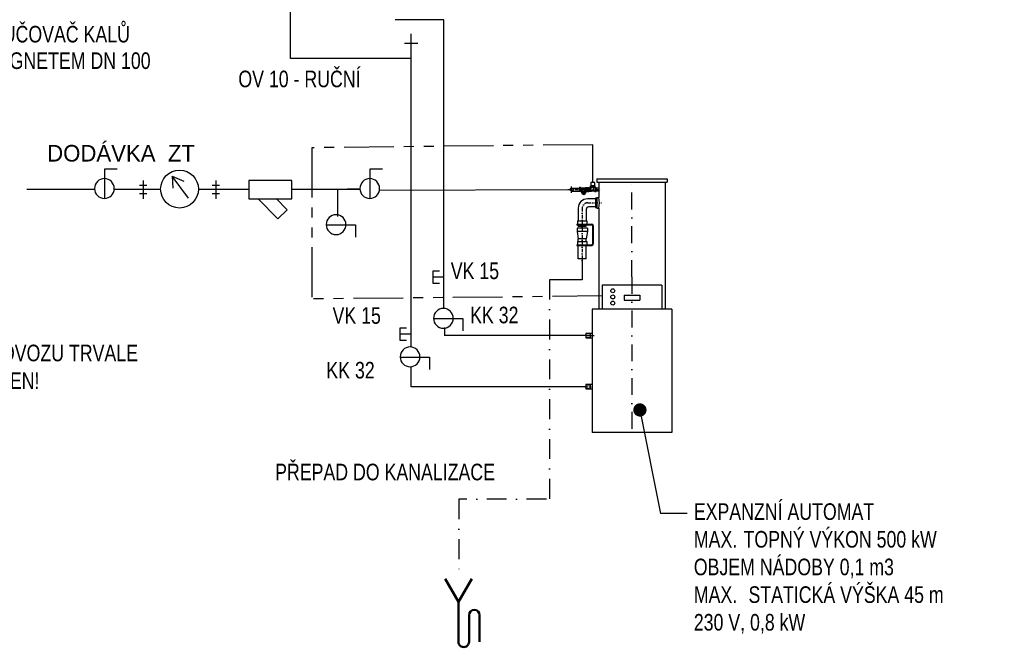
# Model space of a CAD drawing. Header units: millimetres. Extents: x -41881 to 54113, y -9946 to 101810.
# Tile 41 of 105: x -1338 to 6085, y 23367 to 28094. Entities that reach past the tile are written whole.
import ezdxf

# ---------------------------------------------------------------- set-up
doc = ezdxf.new("R2010")
doc.units = ezdxf.units.MM
for name, pattern in [('DASHDOT', [1, 0.5, -0.25, 0, -0.25]), ('PHANTOM', [2.5, 1.25, -0.25, 0.25, -0.25, 0.25, -0.25]), ('ČERCHOVANÁX2', [50.8, 25.4, -12.7, 0, -12.7])]:
    doc.linetypes.add(name, pattern=pattern)
for name, color, linetype in [('100', 100, 'Continuous'), ('105', 7, 'Continuous'), ('120', 34, 'Continuous'), ('121', 121, 'Continuous'), ('122', 122, 'Continuous'), ('126', 126, 'Continuous'), ('40', 40, 'Continuous'), ('42', 251, 'Continuous'), ('OBRYS_TLUSTA', 5, 'Continuous'), ('OSY', 7, 'ČERCHOVANÁX2')]:
    doc.layers.add(name, color=color, linetype=linetype)
doc.layers.add('UT-armatury', color=2, linetype='Continuous', lineweight=50)
doc.layers.add('UT-texty_stredni', color=7, linetype='Continuous', lineweight=25)
doc.styles.get("Standard").update_dxf_attribs({"font": 'ic-simplex.shx', "width": 0.8})
doc.linetypes.add('CIKCAK', pattern='A,0.00254,-5.08,[131,ltypeshp.shx,S=5.08,R=0,X=-5.08,Y=0],-10.16,[131,ltypeshp.shx,S=5.08,R=180,X=5.08,Y=0],-5.08', length=20.32254)
doc.dimstyles.new('CADKON', dxfattribs={"dimscale": 50, "dimtxt": 2.5, "dimasz": 2.5, "dimexe": 1.8, "dimexo": 0, "dimgap": 0.6, "dimtad": 1, "dimrnd": 10, "dimtxsty": 'Standard', "dimblk1": 'OBLIQUE', "dimblk2": 'OBLIQUE', "dimsah": 1, "dimcen": 2.5, "dimadec": 1, "dimazin": 2, "dimtfac": 1, "dimtdec": 4, "dimtix": 1, "dimtmove": 2, "dimatfit": 3, "dimldrblk": 'OPEN30', "dimfxl": 5, "dimtfill": 1, "dimtolj": 1, "dimarcsym": 0})

# ---------------------------------------------------------------- blocks, each defined once
blk = doc.blocks.new('000', base_point=(271.6, 245.7))
at = {"color": 2}
for p, q in [((275.548995, 247.852651), (275.548995, 250.352651)), ((269.548995, 247.852651), (275.548995, 247.852651))]:
    blk.add_line(p, q, dxfattribs=at)
blk.add_circle((271.6, 247.8), 2, dxfattribs=at)
blk = doc.blocks.new('_OBLIQUE')
at = {"color": 0, "linetype": 'ByBlock'}
blk.add_line((-0.5, -0.5), (0.5, 0.5), dxfattribs=at)
blk = doc.blocks.new('*U77', base_point=(21578.1, 4089.7))
at = {"color": 0, "linetype": 'ByBlock', "lineweight": -2, "ltscale": 10}
for p, q in [((21498.1, 4239.7), (21448.1, 4326.3)), ((21498.1, 4239.7), (21548.1, 4326.3)), ((21498.1, 4089.7), (21498.1, 4239.7)), ((21538.1, 4089.7), (21538.1, 4189.7)), ((21578.1, 4089.7), (21578.1, 4189.7))]:
    blk.add_line(p, q, dxfattribs=at)
for centre, start, end in [((21558.1, 4189.7), 0, 180), ((21518.1, 4089.7), 180, 0)]:
    blk.add_arc(centre, 20, start, end, dxfattribs=at)

msp = doc.modelspace()

# ---------------------------------------------------------------- linework, layer by layer
at = {"color": 2, "ltscale": 300}
for p, q in [((1780.15, 26107.678), (1780.15, 26201.46)), ((1780.15, 26201.46), (1827.041, 26201.46)), ((1858.301, 26154.569), (1780.15, 26154.569)), ((1827.041, 26107.678), (1780.15, 26107.678)), ((1531.381, 25678.426), (1531.381, 25772.207)), ((1531.381, 25772.207), (1578.272, 25772.207)), ((1609.532, 25725.317), (1531.381, 25725.317)), ((1578.272, 25678.426), (1531.381, 25678.426))]:
    msp.add_line(p, q, dxfattribs=at)
at = {"layer": '105', "color": 5, "linetype": 'Continuous', "ltscale": 300}
for p, q in [((609.173, 26594.232), (459.278, 26744.128)), ((595.098, 26746.202), (678.121, 26663.18)), ((678.121, 26663.18), (609.173, 26594.232))]:
    msp.add_line(p, q, dxfattribs=at)
msp.add_lwpolyline([(715.057, 26883.68), (391.203, 26883.68), (391.203, 26746.153), (715.057, 26746.153), (715.057, 26883.68)], close=True, dxfattribs=at)
at = {"layer": '120', "color": 7, "ltscale": 300}
for p, q in [((1613.895, 27801.463), (1613.895, 27986.473)), ((1663.902, 27914.723), (1564.282, 27914.723))]:
    msp.add_line(p, q, dxfattribs=at)
at = {"layer": '121', "color": 5, "ltscale": 300}
for p, q in [((-405.801, 26883.014), (-405.801, 26743.715)), ((141.644, 26883.014), (141.644, 26743.715)), ((-434.121, 26847.095), (-378.963, 26847.095)), ((113.324, 26847.095), (168.482, 26847.095)), ((-434.121, 26785.37), (-378.963, 26785.37)), ((113.324, 26785.37), (168.482, 26785.37))]:
    msp.add_line(p, q, dxfattribs=at)
at = {"layer": '122', "color": 3, "linetype": 'Continuous', "ltscale": 300}
for p, q in [((1860.738, 28094.071), (1493.546, 28094.071)), ((1613.895, 27801.463), (705.137, 27801.463))]:
    msp.add_line(p, q, dxfattribs=at)
at = {"layer": '126', "color": 5, "ltscale": 300}
msp.add_line((1373.265, 26809.017), (2823.182, 26814.468), dxfattribs=at)
at = {"layer": '40', "color": 5, "linetype": 'PHANTOM', "ltscale": 300}
for p, q in [((2983.424, 27152.735), (865.869, 27129.895)), ((865.869, 27129.895), (865.869, 25990.466)), ((2983.424, 26868.095), (2983.424, 27152.735)), ((3053.539, 26013.305), (865.869, 25990.466))]:
    msp.add_line(p, q, dxfattribs=at)
at = {"layer": '40', "color": 5, "linetype": 'Continuous', "ltscale": 300}
for p, q in [((-188.687, 26914.736), (-182.052, 26826.225)), ((-65.927, 26748.843), (-188.687, 26914.736)), ((-188.43, 26914.657), (-98.848, 26878.161)), ((-1283.025, 26818.163), (-773.283, 26818.163)), ((-624.477, 26818.163), (-274.951, 26818.163)), ((10.383, 26818.163), (391.203, 26818.163)), ((715.057, 26818.163), (1227.049, 26818.163)), ((1058.307, 26818.163), (1058.307, 26612.36)), ((1219.833, 26818.163), (1132.73, 26818.163))]:
    msp.add_line(p, q, dxfattribs=at)
at = {"layer": '40', "color": 2, "linetype": 'Continuous', "ltscale": 300}
for p, q in [((2903.54, 26293.366), (2903.54, 26135.831)), ((2903.54, 26135.831), (2656.226, 26135.831))]:
    msp.add_line(p, q, dxfattribs=at)
at = {"layer": '40', "color": 2, "linetype": 'DASHDOT', "ltscale": 300}
for p, q in [((2656.226, 26135.831), (2656.226, 24481.764)), ((2633.784, 24481.628), (1973.433, 24481.953)), ((1973.433, 24481.953), (1973.433, 23907.423))]:
    msp.add_line(p, q, dxfattribs=at)
at = {"layer": '40', "color": 5, "linetype": 'Continuous', "ltscale": 300}
msp.add_circle((-132.284, 26818.518), 142.668, dxfattribs=at)
at = {"layer": '42', "color": 3, "linetype": 'Continuous', "ltscale": 300}
for p, q in [((705.137, 27801.463), (705.137, 29008.753)), ((1860.738, 25920.523), (1860.738, 28094.071)), ((1613.895, 25633.347), (1613.895, 27801.463)), ((1866.424, 25714.041), (1866.424, 25775.385)), ((2929.433, 25714.432), (1866.424, 25714.432)), ((1613.412, 25329.432), (1613.412, 25480.613)), ((2929.433, 25329.432), (1613.412, 25329.432))]:
    msp.add_line(p, q, dxfattribs=at)
at = {"layer": 'OBRYS_TLUSTA', "color": 7}
for p, q in [((3014.155, 26894.432), (3014.155, 26869.432)), ((3014.155, 26894.432), (3542.923, 26894.432)), ((3542.923, 26894.432), (3542.923, 26869.432)), ((2823.182, 26825.193), (2881.189, 26825.193)), ((2823.182, 26803.693), (2881.189, 26803.693)), ((2881.189, 26826.054), (2881.189, 26802.831)), ((2881.189, 26825.194), (2881.189, 26803.694)), ((2890.629, 26829.925), (2882.538, 26829.925)), ((2890.629, 26822.184), (2882.538, 26822.184)), ((2890.629, 26806.702), (2882.538, 26806.702)), ((2891.978, 26798.961), (2882.538, 26798.961)), ((2891.756, 26827.701), (2893.447, 26826.01)), ((2891.978, 26826.054), (2891.978, 26798.961)), ((2891.978, 26802.857), (2909.689, 26814.443)), ((2891.978, 26798.961), (2902.553, 26788.386)), ((2893.447, 26826.01), (2925.931, 26826.01)), ((2893.447, 26826.01), (2893.448, 26814.443)), ((2925.931, 26826.01), (2893.447, 26826.01)), ((2900.212, 26808.243), (2924.674, 26783.781)), ((2920.069, 26805.902), (2902.553, 26788.386)), ((2928.198, 26799.512), (2908.943, 26780.257)), ((2920.069, 26805.902), (2909.689, 26814.443)), ((2928.198, 26799.512), (2920.069, 26805.902)), ((2923.918, 26802.876), (2925.931, 26802.876)), ((2927.622, 26827.701), (2925.931, 26826.01)), ((2925.931, 26826.01), (2925.931, 26801.294)), ((2927.4, 26826.055), (2927.4, 26802.831)), ((2928.198, 26799.512), (2931.239, 26796.47)), ((2928.749, 26829.925), (2936.841, 26829.925)), ((2928.749, 26822.184), (2936.841, 26822.184)), ((2928.749, 26806.702), (2936.841, 26806.702)), ((2928.749, 26798.961), (2936.841, 26798.961)), ((2938.189, 26826.055), (2938.189, 26802.831)), ((2938.189, 26826.01), (2943.008, 26826.01)), ((2938.189, 26802.876), (2943.009, 26802.876)), ((2943.008, 26826.055), (2943.008, 26802.831)), ((2944.138, 26798.961), (2952.448, 26798.961)), ((2944.357, 26829.925), (2952.448, 26829.925)), ((2944.357, 26822.184), (2952.448, 26822.184)), ((2944.357, 26806.702), (2952.448, 26806.702)), ((2953.797, 26826.055), (2953.797, 26802.831)), ((2953.797, 26826.01), (2957.775, 26826.01)), ((2953.797, 26802.876), (2957.775, 26802.876)), ((2957.775, 26826.054), (2957.775, 26802.831)), ((2967.215, 26829.924), (2959.123, 26829.924)), ((2967.215, 26822.183), (2959.123, 26822.183)), ((2967.215, 26806.701), (2959.123, 26806.701)), ((2967.215, 26798.96), (2959.123, 26798.96)), ((3001.635, 26841.924), (2965.215, 26841.924)), ((2965.215, 26829.924), (2965.215, 26841.924)), ((3001.635, 26834.924), (2965.215, 26834.924)), ((2999.635, 26829.924), (2967.215, 26829.924)), ((2968.342, 26801.184), (2970.033, 26802.876)), ((2968.563, 26826.054), (2968.563, 26802.831)), ((2998.187, 26868.095), (2968.661, 26868.095)), ((2968.661, 26868.095), (2968.661, 26841.924)), ((2996.817, 26802.876), (2970.033, 26802.876)), ((2998.508, 26801.184), (2996.817, 26802.876)), ((2998.187, 26841.924), (2998.187, 26868.095)), ((2998.286, 26826.054), (2998.286, 26802.831)), ((2999.635, 26829.924), (3007.727, 26829.924)), ((2999.635, 26822.183), (3007.727, 26822.183)), ((2999.635, 26806.701), (3007.727, 26806.701)), ((2999.635, 26798.96), (3007.727, 26798.96)), ((3001.635, 26829.924), (3001.635, 26841.924)), ((3009.075, 26826.054), (3009.075, 26802.831)), ((3028.539, 26825.203), (3009.075, 26825.203)), ((3028.539, 26803.703), (3009.075, 26803.703)), ((3014.155, 26869.432), (3542.923, 26869.432)), ((3028.539, 26869.468), (3028.539, 26825.203)), ((3028.539, 26869.468), (3028.539, 26825.203)), ((3028.539, 26869.432), (3028.539, 26825.203)), ((3028.539, 26869.432), (3028.539, 26825.203)), ((3028.539, 26803.703), (3028.539, 26754.432)), ((3028.539, 26803.703), (3028.539, 26754.432)), ((3028.539, 26803.703), (3028.539, 26754.432)), ((3028.539, 26803.703), (3028.539, 26754.432)), ((3528.539, 26869.432), (3528.539, 26469.432)), ((2908.943, 26780.257), (2902.553, 26788.386)), ((2911.985, 26777.215), (2908.943, 26780.257)), ((2913.087, 26777.852), (2911.985, 26777.215)), ((2930.603, 26795.368), (2913.087, 26777.852)), ((2913.087, 26777.852), (2915.153, 26775.786)), ((2917.466, 26782.231), (2919.532, 26780.165)), ((2931.242, 26790.35), (2918.105, 26777.213)), ((2926.224, 26790.989), (2928.29, 26788.923)), ((2930.603, 26795.369), (2931.239, 26796.47)), ((2930.603, 26795.368), (2932.669, 26793.302)), ((2993.513, 26744.553), (2943.598, 26744.552)), ((3003.539, 26744.553), (2993.513, 26744.553)), ((3013.539, 26749.432), (3003.539, 26749.432)), ((3003.539, 26749.432), (3003.539, 26679.432)), ((3013.539, 26754.432), (3013.539, 26674.432)), ((3013.539, 26754.432), (3013.539, 26749.432)), ((3013.539, 26754.432), (3028.539, 26754.432)), ((2873.298, 26674.31), (2873.298, 26580.189)), ((2933.306, 26664.31), (2933.78, 26580.38)), ((2983.513, 26684.31), (2951.848, 26684.31)), ((3003.539, 26684.31), (2983.513, 26684.31)), ((3003.539, 26679.432), (3013.539, 26679.432)), ((3013.539, 26674.432), (3028.539, 26674.432)), ((3028.539, 26674.432), (3028.539, 26469.432)), ((3028.539, 26674.432), (3028.539, 26469.468)), ((3028.539, 26674.432), (3028.539, 26469.468)), ((3028.539, 26674.432), (3028.539, 26469.432)), ((2868.296, 26580.189), (2868.297, 26555.189)), ((2868.417, 26580.189), (2868.418, 26555.189)), ((2868.417, 26580.189), (2938.662, 26580.189)), ((2873.298, 26580.189), (2873.298, 26580.189)), ((2938.662, 26580.189), (2938.662, 26555.189)), ((2863.297, 26555.189), (2863.298, 26550.188)), ((2863.417, 26555.189), (2977.018, 26555.189)), ((2863.418, 26555.189), (2863.418, 26550.188)), ((2863.418, 26550.189), (2977.018, 26550.189)), ((2864.418, 26524.432), (2864.418, 26521.394)), ((2864.539, 26524.432), (2864.539, 26499.432)), ((2942.54, 26524.432), (2864.54, 26524.432)), ((2873.298, 26539.432), (2873.298, 26550.189)), ((2873.418, 26539.432), (2873.418, 26550.189)), ((2873.418, 26539.432), (2933.661, 26539.432)), ((2933.661, 26539.432), (2933.661, 26550.189)), ((2942.54, 26524.432), (2942.54, 26499.432)), ((2943.661, 26555.189), (2943.66, 26550.188)), ((2982.018, 26545.189), (2982.018, 26404.559)), ((2987.018, 26545.189), (2987.018, 26404.559)), ((2864.539, 26499.432), (2873.419, 26443.366)), ((2942.54, 26499.432), (2864.539, 26499.432)), ((2873.419, 26424.558), (2873.419, 26443.366)), ((2933.661, 26443.366), (2873.419, 26443.366)), ((2942.54, 26499.432), (2933.661, 26443.366)), ((2933.661, 26424.559), (2933.661, 26443.366)), ((3028.539, 26469.432), (3028.539, 26094.432)), ((3528.539, 26469.432), (3528.539, 25914.432)), ((2863.417, 26399.559), (2977.018, 26399.559)), ((2863.418, 26399.559), (2863.418, 26394.557)), ((2863.418, 26394.559), (2977.018, 26394.559)), ((2868.417, 26424.558), (2938.662, 26424.559)), ((2868.417, 26424.558), (2868.418, 26399.559)), ((2873.419, 26293.366), (2873.419, 26394.558)), ((2933.662, 26293.366), (2933.661, 26394.559)), ((2938.662, 26424.559), (2938.662, 26399.559)), ((2943.661, 26399.559), (2943.66, 26394.557)), ((2933.662, 26293.366), (2873.419, 26293.366)), ((3028.539, 26094.432), (3028.539, 25914.432)), ((3503.539, 26094.432), (3053.539, 26094.432)), ((3053.539, 26094.432), (3053.539, 25914.432)), ((3503.539, 26094.432), (3503.539, 25914.432)), ((3528.539, 26094.432), (3528.539, 25984.432)), ((3220.132, 26018.863), (3336.947, 26018.863)), ((3220.132, 26018.863), (3220.132, 25981.038)), ((3220.132, 25981.038), (3336.947, 25981.038)), ((3336.947, 26018.863), (3336.947, 25981.038)), ((2978.539, 25914.432), (2978.539, 24984.432)), ((3128.539, 25914.432), (2978.539, 25914.432)), ((3503.539, 25914.432), (3053.539, 25914.432)), ((3578.539, 25914.432), (3128.539, 25914.432)), ((3578.539, 25914.432), (3578.539, 24984.432)), ((2978.539, 25730.432), (2929.433, 25730.432)), ((2929.433, 25730.432), (2929.433, 25698.432)), ((2929.433, 25730.432), (2929.433, 25698.432)), ((2929.433, 25730.432), (2929.433, 25698.432)), ((2929.433, 25730.432), (2929.433, 25698.432)), ((2962.255, 25727.232), (2929.433, 25727.232)), ((2929.433, 25701.632), (2962.255, 25701.632)), ((2929.433, 25698.432), (2978.539, 25698.432)), ((2962.255, 25727.232), (2965.45, 25730.432)), ((2962.255, 25727.232), (2962.255, 25701.632)), ((2962.255, 25701.632), (2965.45, 25698.432)), ((2978.539, 25409.432), (2978.539, 25389.432)), ((2978.539, 25345.432), (2929.433, 25345.432)), ((2929.433, 25345.432), (2929.433, 25313.432)), ((2929.433, 25345.432), (2929.433, 25313.432)), ((2929.433, 25345.432), (2929.433, 25313.432)), ((2929.433, 25345.432), (2929.433, 25313.432)), ((2962.255, 25342.232), (2929.433, 25342.232)), ((2929.433, 25316.632), (2962.255, 25316.632)), ((2929.433, 25313.432), (2978.539, 25313.432)), ((2962.255, 25342.232), (2965.45, 25345.432)), ((2962.255, 25342.232), (2962.255, 25316.632)), ((2962.255, 25316.632), (2965.45, 25313.432)), ((2978.539, 25294.432), (2978.539, 25274.432))]:
    msp.add_line(p, q, dxfattribs=at)
at = {"layer": 'OBRYS_TLUSTA', "color": 2}
msp.add_line((2823.182, 26790.309), (2823.182, 26838.626), dxfattribs=at)
at = {"layer": 'OBRYS_TLUSTA', "color": 7}
msp.add_lwpolyline([(3578.539, 24984.432), (2978.539, 24984.432)], dxfattribs=at)
for centre, radius in [((2823.182, 26814.443), 10.751), ((3133.885, 26052.095), 15), ((3133.885, 26005.626), 15), ((3133.885, 25959.158), 15)]:
    msp.add_circle(centre, radius, dxfattribs=at)
for centre, radius, start, end in [((2887.417, 26826.054), 6.228, 141.5794261, 218.4211072), ((2904.08, 26814.443), 22.891, 160.2350324, 199.7655009), ((2887.417, 26802.831), 6.228, 141.5791595, 218.4208405), ((2885.75, 26826.01), 6.228, 321.5791595, 38.4208405), ((2869.087, 26814.443), 22.891, 340.2350324, 19.7655009), ((2885.737, 26802.827), 6.241, 359.8037498, 38.3795025), ((2846.809, 26814.472), 46.638, 345.5788187, 359.9643941), ((2933.628, 26826.055), 6.228, 141.5791595, 218.4208405), ((2950.291, 26814.443), 22.891, 160.2347657, 199.7652343), ((2933.628, 26802.832), 6.228, 141.5791595, 218.4208405), ((2931.961, 26826.01), 6.228, 321.5791595, 38.4208405), ((2931.961, 26802.787), 6.228, 321.5791595, 38.4208405), ((2931.961, 26826.055), 6.228, 0, 38.4208405), ((2915.298, 26814.443), 22.891, 340.2347657, 19.7652343), ((2949.677, 26802.678), 6.67, 142.8975024, 213.8679112), ((2949.236, 26826.055), 6.228, 141.5791595, 218.4208405), ((2965.899, 26814.443), 22.891, 160.2347657, 199.7652343), ((2947.569, 26826.01), 6.228, 321.5791595, 38.4208405), ((2930.906, 26814.443), 22.891, 340.2347657, 19.7652343), ((2947.569, 26802.787), 6.228, 321.5791595, 38.4208405), ((2964.003, 26826.054), 6.228, 141.5791595, 218.4208405), ((2980.673, 26814.442), 22.898, 160.2409017, 199.7591056), ((2964.003, 26802.831), 6.228, 141.5791448, 218.4244238), ((2962.335, 26826.009), 6.228, 321.5791595, 38.4208405), ((2945.672, 26814.442), 22.891, 340.2347657, 19.7652343), ((2962.335, 26802.786), 6.228, 321.5791595, 38.4208405), ((2962.439, 26830.03), 28.197, 285.6248783, 359.784524), ((3004.515, 26826.054), 6.228, 141.5791595, 218.4208405), ((3021.178, 26814.442), 22.891, 160.2347657, 199.7652343), ((3004.515, 26802.831), 6.228, 141.5791595, 218.4208405), ((3002.847, 26826.009), 6.228, 321.5791595, 38.4208405), ((2986.184, 26814.442), 22.891, 340.2347657, 19.7652343), ((3002.847, 26802.831), 6.228, 321.5791595, 38.4208405), ((3019.483, 26814.453), 14.056, 310.1121895, 49.8878105), ((2943.598, 26674.31), 70.243, 90, 180), ((2914.582, 26780.736), 4.983, 276.5806554, 353.4193446), ((2911.724, 26796.731), 18.313, 295.2347657, 334.7652343), ((2927.719, 26793.873), 4.983, 276.5791595, 353.4208405), ((2871.039, 26714.432), 162.5, 345.7499673, 14.2500327), ((2953.363, 26664.31), 20.057, 90, 180), ((2977.018, 26545.189), 10, 0, 90), ((2977.018, 26545.189), 5, 0, 90), ((2977.018, 26404.559), 5, 270, 0), ((2977.018, 26404.559), 10, 270, 0)]:
    msp.add_arc(centre, radius, start, end, dxfattribs=at)
at = {"layer": 'OSY', "color": 2, "ltscale": 5}
for q in [(3278.539, 26894.432), (3278.539, 24984.432)]:
    msp.add_line((3278.539, 26157.13), q, dxfattribs=at)
at = {"layer": 'OSY', "color": 2}
for p, q in [((2796.056, 26814.457), (3047.745, 26814.457)), ((2903.242, 26674.31), (2903.242, 26259.128)), ((2945.506, 26714.432), (3048.586, 26714.432))]:
    msp.add_line(p, q, dxfattribs=at)
at = {"layer": 'OSY', "color": 7}
for p, q in [((2932.591, 25714.432), (2993.255, 25714.432)), ((2922.875, 25329.432), (2983.539, 25329.432))]:
    msp.add_line(p, q, dxfattribs=at)
at = {"layer": 'OSY', "color": 2}
msp.add_arc((2943.363, 26674.368), 40.121, 86.9383328, 180.0817825, dxfattribs=at)
at = {"layer": 'UT-texty_stredni', "ltscale": 20}
msp.add_line((3694.508, 24374.437), (3494.508, 24374.437), dxfattribs=at)

# ---------------------------------------------------------------- block references
at = {"color": 5, "ltscale": 300, "xscale": 37.264138, "yscale": -37.264138, "rotation": 89.9999999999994}
for p in [(-777.135, 26822.483), (1223.511, 26822.483)]:
    msp.add_blockref('000', p, dxfattribs=at)
at = {"color": 5, "ltscale": 300, "xscale": 37.264138, "yscale": -37.264138}
msp.add_blockref('000', (1047.689, 26628.677), dxfattribs=at)
at = {"color": 7, "ltscale": 300, "xscale": 37.264138, "yscale": -37.264138}
for p in [(1856.96, 25923.06), (1605.402, 25632.801)]:
    msp.add_blockref('000', p, dxfattribs=at)
at = {"layer": 'UT-armatury', "ltscale": 10, "xscale": 2, "yscale": 2, "zscale": 2, "rotation": 359.9999999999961}
msp.add_blockref('*U77', (2129.917, 23408.866), dxfattribs=at)

# ---------------------------------------------------------------- texts
at = {"layer": '100', "color": 5, "ltscale": 300}
msp.add_text('DODÁVKA  ZT', height=125, dxfattribs=at).set_placement((-1130.743, 27025.849))
at = {"layer": 'UT-texty_stredni', "linetype": 'CIKCAK', "ltscale": 10, "width": 0.8}
for s, p in [('ODLUČOVAČ KALŮ', (-1740.174, 27922.597)), ('S MAGNETEM DN 100', (-1740.174, 27723.115)), ('OV 10 - RUČNÍ', (310.832, 27585.382)), ('VK 15', (1912.35, 26140.388)), ('VK 15', (1021.206, 25803.7)), ('KK 32', (2058.354, 25807.527)), ('KK 32', (974.515, 25391.902))]:
    msp.add_text(s, height=125, dxfattribs=at).set_placement(p)
at = {"layer": 'UT-texty_stredni', "ltscale": 20, "char_height": 125, "width": 2669.55995, "attachment_point": 1}
for s, insert in [('ZA PROVOZU TRVALE\\POTEVŘEN!', (-1872.586, 25646.395)), ('PŘEPAD DO KANALIZACE', (588.35, 24749.823)), ('EXPANZNÍ AUTOMAT\\P\\pxi-3,l3,t3;MAX.^ITOPNÝ VÝKON 500 kW\\P\\pxi-3,l3,t3;OBJEM NÁDOBY 0,1 m3\\P\\pxi-3,l3,t3;MAX.^I STATICKÁ VÝŠKA 45 m\\P\\pxi0,l0,tz;230 V, 0,8 kW', (3744.756, 24451.469))]:
    msp.add_mtext(s, dxfattribs=dict(at, insert=insert))

# ---------------------------------------------------------------- leaders
at = {"layer": 'UT-texty_stredni', "ltscale": 20}
msp.add_leader([(3338.242, 25154.751), (3494.508, 24374.437)], dimstyle='CADKON', override={"dimscale": 1, "dimasz": 100, "dimtih": 0, "dimtoh": 0, "dimrnd": 0, "dimclrd": 0, "dimtix": 0, "dimtofl": 0, "dimldrblk": 'Dot'}, dxfattribs=at)

doc.saveas('drawing.dxf')
